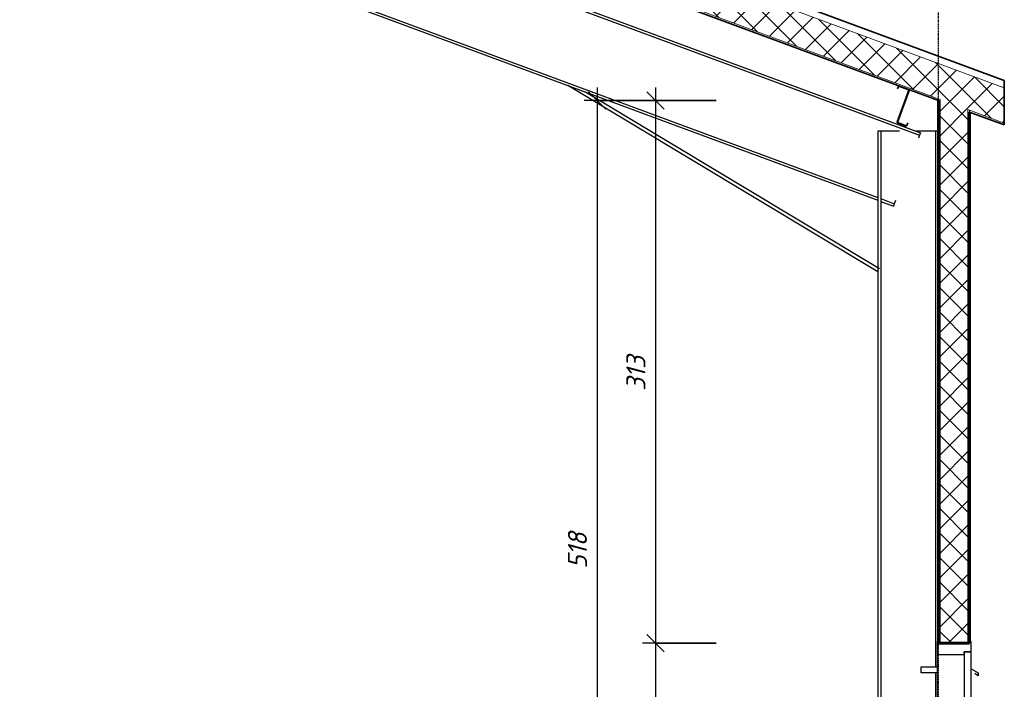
# Model space of a CAD drawing. Header units: millimetres. Extents: x -22097 to 12936, y -2051 to 11384.
# Tile 10 of 12: x 4189 to 9865, y 1785 to 5642. Entities that reach past the tile are written whole.
import ezdxf

# ---------------------------------------------------------------- set-up
doc = ezdxf.new("R2010")
doc.units = ezdxf.units.MM
doc.linetypes.add('Linia osi', pattern=[14, 6, -3, 2, -3])
for name, color, linetype, lineweight in [('A-ANNO-DIMS', 211, 'Continuous', 20), ('A-ANNO-DIMS-50', 211, 'Continuous', 20), ('A-DETL', 90, 'Continuous', 25), ('A-DOOR', 31, 'Continuous', 25), ('A-DOOR-FRAM', 31, 'Continuous', 25), ('A-GLAZ', 151, 'Continuous', 25), ('A-GLAZ-SILL', 1, 'Continuous', 25), ('A-ROOF', 132, 'Continuous', 25), ('A-ROOF-PATT', 132, 'Continuous', 35), ('A-WALL', 113, 'Continuous', 25), ('A-WALL-PATT', 111, 'Continuous', 60), ('S-BEAM', 12, 'Continuous', 25), ('S-COLS', 52, 'Continuous', 25), ('S-GRID', 1, 'Continuous', 20)]:
    doc.layers.add(name, color=color, linetype=linetype, lineweight=lineweight)
doc.styles.add('GOST Common_I', font='GOST_Common Italic.ttf', dxfattribs={"height": 110})
doc.dimstyles.new('Zasieczka', dxfattribs={"dimscale": 304.8, "dimtxt": 110.62865, "dimasz": 0.328084, "dimexe": 0.246063, "dimexo": 0.0625, "dimgap": 0.082021, "dimtad": 1, "dimdec": 0, "dimlfac": 0.1, "dimzin": 0, "dimdsep": 46, "dimtxsty": 'GOST Common_I', "dimblk1": 'OBLIQUE', "dimblk2": 'OBLIQUE', "dimsah": 1, "dimcen": 0.09, "dimdle": 0.246063, "dimadec": 1, "dimazin": 0, "dimtfac": 1, "dimtdec": 4, "dimtix": 1, "dimtmove": 0, "dimatfit": 3, "dimfxl": 1.148294, "dimfxlon": 1, "dimtvp": 1, "dimtfill": 1, "dimtolj": 1, "dimtzin": 0, "dimlwd": 25, "dimlwe": 25, "dimarcsym": 2})
pattern_1 = [(45, (-3742.76, 5171.7), (-70.7107, 70.7107), []), (135, (-3742.76, 5171.7), (-70.7107, -70.7107), [])]

# ---------------------------------------------------------------- blocks, each defined once
blk = doc.blocks.new('Pojedyńcze- pełne - 90x200-1856344-B')
at = {"layer": 'A-DOOR'}
for p, q in [((9672.8, 2000), (9632.8, 2000)), ((9632.8, 2000), (9632.8, 0)), ((9672.8, 0), (9672.8, 2000)), ((9632.8, 0), (9672.8, 0))]:
    blk.add_line(p, q, dxfattribs=at)
at = {"layer": 'A-DOOR-FRAM'}
for p, q in [((9484.8, 2060), (9476.8, 2060)), ((9476.8, 2060), (9476.8, 1985)), ((9484.8, 2050), (9484.8, 2060)), ((9664.8, 2050), (9484.8, 2050)), ((9672.8, 2060), (9664.8, 2060)), ((9664.8, 2060), (9664.8, 2050)), ((9672.8, 2000), (9672.8, 2060)), ((9632.8, 1985), (9632.8, 2000)), ((9632.8, 2000), (9672.8, 2000)), ((9476.8, 1985), (9632.8, 1985))]:
    blk.add_line(p, q, dxfattribs=at)
at = {"layer": 'A-DOOR-FRAM', "lineweight": 20}
blk.add_line((9476.8, 0), (9476.8, 1985), dxfattribs=at)
blk = doc.blocks.new('1-2 - 240x150-V1-B')
at = {"layer": 'A-GLAZ'}
for p, q in [((9672.8, 1902.9), (9714.8, 1880)), ((9714.8, 1862), (9694.3, 1876.3)), ((9714.8, 1880), (9714.8, 1862))]:
    blk.add_line(p, q, dxfattribs=at)
at = {"layer": 'A-GLAZ-SILL'}
for p, q in [((9384.8, 1915), (9476.8, 1915)), ((9384.8, 1880), (9384.8, 1915)), ((9476.8, 1880), (9384.8, 1880))]:
    blk.add_line(p, q, dxfattribs=at)
blk = doc.blocks.new('Cienkościenne - Zetowniki - 202 Z 14-1947483-B')
at = {"layer": 'S-BEAM', "lineweight": 20}
h = blk.add_hatch(dxfattribs=at)
h.set_pattern_fill('FP_5', color=256, style=0, pattern_type=2)
h.set_pattern_definition([(45, (-3742.76, 5171.7), (-125.7236, 125.7236), []), (45, (-3742.76, 5362.2), (-125.7236, 125.7236), [])])
h.paths.add_polyline_path([(9299, 5030), (9302, 5030.6), (9303.4, 5032), (9309.5, 5048.5), (9307.9, 5048.4), (9301.6, 5032), (9301, 5031.3), (9299.5, 5031.3), (9249.1, 5050.2), (9248.5, 5050.8), (9248.4, 5052.3), (9316.1, 5235.9), (9316, 5238), (9314.1, 5239.8), (9257.7, 5260.4), (9255.2, 5259.8), (9253.7, 5257.9), (9248.4, 5243.8), (9249.8, 5243.3), (9255.6, 5258.4), (9256.2, 5259.1), (9257.7, 5259.1), (9314.1, 5238), (9314.8, 5237.4), (9314.8, 5235.9), (9247.1, 5052.3), (9247.2, 5050.2), (9249.1, 5048.4), (9295.4, 5031.3)], flags=0)
at = {"layer": 'S-BEAM', "lineweight": 35}
for p, q in [((9314.8, 5235.9), (9247.1, 5052.8)), ((9253.9, 5258.4), (9248.4, 5243.8)), ((9248.4, 5243.8), (9249.8, 5243.3)), ((9248.4, 5052.3), (9316.1, 5235.4)), ((9249.8, 5243.3), (9255.2, 5257.9)), ((9257.7, 5259.1), (9313.6, 5238.4)), ((9314.1, 5239.8), (9258.2, 5260.4)), ((9249.1, 5048.4), (9299, 5030)), ((9299.5, 5031.3), (9249.6, 5049.7)), ((9308.1, 5049), (9302, 5032.5)), ((9303.4, 5032), (9309.5, 5048.5)), ((9309.5, 5048.5), (9308.1, 5049))]:
    blk.add_line(p, q, dxfattribs=at)
for centre, radius, start, end in [((9257, 5257.2), 3.4, 69.6955, 159.6955), ((9257, 5257.2), 2, 69.6955, 159.6955), ((9312.9, 5236.6), 2, 339.6955, 69.6955), ((9312.9, 5236.6), 3.4, 339.6955, 69.6955), ((9250.3, 5051.6), 3.4, 159.6955, 249.6955), ((9250.3, 5051.6), 2, 159.6955, 249.6955), ((9300.2, 5033.2), 3.4, 249.6955, 339.6955), ((9300.2, 5033.2), 2, 249.6955, 339.6955)]:
    blk.add_arc(centre, radius, start, end, dxfattribs=at)
blk = doc.blocks.new('DIMBLOCK1-B')
at = {"layer": 'A-ANNO-DIMS-50', "lineweight": 35}
for p, q in [((7854.5, 5176.6), (7804.5, 5226.6)), ((7854.5, 5176.6), (7904.5, 5126.6)), ((7854.5, 2050), (7804.5, 2100)), ((7854.5, 2050), (7904.5, 2000))]:
    blk.add_line(p, q, dxfattribs=at)
at = {"layer": 'A-ANNO-DIMS-50', "lineweight": 25}
for p, q in [((7854.5, 5251.6), (7854.5, 2050)), ((8204.5, 5176.6), (7779.5, 5176.6)), ((7854.5, 5176.6), (8204.5, 5176.6)), ((8204.5, 2050), (7779.5, 2050)), ((7854.5, 2050), (8204.5, 2050))]:
    blk.add_line(p, q, dxfattribs=at)
at = {"layer": 'A-ANNO-DIMS-50', "color": 0, "lineweight": 25, "insert": (7685.8, 3504.5), "char_height": 110, "width": 261.009, "attachment_point": 1, "rotation": 90, "line_spacing_factor": 1.022761, "style": 'GOST Common_I', "bg_fill": 3, "box_fill_scale": 1.25, "bg_fill_color": 256, "bg_fill_true_color": 13158600, "bg_fill_transparency": 0}
blk.add_mtext('313', dxfattribs=at)
blk = doc.blocks.new('_Oblique')
at = {"color": 0, "linetype": 'ByBlock', "lineweight": -2}
blk.add_line((-0.5, -0.5), (0.5, 0.5), dxfattribs=at)
blk = doc.blocks.new('DIMBLOCK2-B')
at = {"layer": 'A-ANNO-DIMS-50', "lineweight": 25}
for p, q in [((8204.5, 2050), (7779.5, 2050)), ((7854.5, 2050), (7854.5, -75)), ((7854.5, 2050), (8204.5, 2050)), ((8204.5, 0), (7779.5, 0)), ((7854.5, 0), (8204.5, 0))]:
    blk.add_line(p, q, dxfattribs=at)
at = {"layer": 'A-ANNO-DIMS-50', "lineweight": 35}
for p, q in [((7854.5, 2050), (7804.5, 2100)), ((7854.5, 2050), (7904.5, 2000)), ((7854.5, 0), (7804.5, 50)), ((7854.5, 0), (7904.5, -50))]:
    blk.add_line(p, q, dxfattribs=at)
at = {"layer": 'A-ANNO-DIMS-50', "color": 0, "lineweight": 25, "insert": (7685.8, 904.1), "char_height": 110, "width": 290.26, "attachment_point": 1, "rotation": 90, "line_spacing_factor": 1.022761, "style": 'GOST Common_I', "bg_fill": 3, "box_fill_scale": 1.25, "bg_fill_color": 256, "bg_fill_true_color": 13158600, "bg_fill_transparency": 0}
blk.add_mtext('205', dxfattribs=at)
blk = doc.blocks.new('DIMBLOCK15-B')
at = {"layer": 'A-ANNO-DIMS-50', "lineweight": 35}
for p, q in [((7517.6, 5176.6), (7467.6, 5226.6)), ((7517.6, 5176.6), (7567.6, 5126.6)), ((7517.6, 0), (7467.6, 50)), ((7517.6, 0), (7567.6, -50))]:
    blk.add_line(p, q, dxfattribs=at)
at = {"layer": 'A-ANNO-DIMS-50', "lineweight": 25}
for p, q in [((7517.6, 5251.6), (7517.6, -75)), ((7867.6, 5176.6), (7442.6, 5176.6)), ((7517.6, 5176.6), (7867.6, 5176.6)), ((7867.6, 0), (7442.6, 0)), ((7517.6, 0), (7867.6, 0))]:
    blk.add_line(p, q, dxfattribs=at)
at = {"layer": 'A-ANNO-DIMS-50', "color": 0, "lineweight": 25, "insert": (7348.9, 2479.5), "char_height": 110, "width": 261.009, "attachment_point": 1, "rotation": 90, "line_spacing_factor": 1.022761, "style": 'GOST Common_I', "bg_fill": 3, "box_fill_scale": 1.25, "bg_fill_color": 256, "bg_fill_true_color": 13158600, "bg_fill_transparency": 0}
blk.add_mtext('518', dxfattribs=at)

msp = doc.modelspace()

# ---------------------------------------------------------------- hatches: boundary and pattern name
at = {"layer": 'A-ROOF-PATT', "lineweight": 20}
h = msp.add_hatch(dxfattribs=at)
h.set_pattern_fill('FP_1', color=256, style=0, pattern_type=2)
h.set_pattern_definition(pattern_1)
h.paths.add_polyline_path([(9864.8, 5046.7), (9864.8, 5249.3), (-4085.2, 10410.8), (-18035.2, 5249.3), (-18035.2, 5046.7), (-4085.2, 10208.2), (9683.6, 5113.7)], flags=0)
at = {"layer": 'A-WALL-PATT', "lineweight": 20}
h = msp.add_hatch(dxfattribs=at)
h.set_pattern_fill('FP_1', color=256, style=0, pattern_type=2)
h.set_pattern_definition(pattern_1)
h.paths.add_polyline_path([(9574.3, 2050), (9654.8, 2050), (9654.8, 5124.4), (9494.8, 5183.6), (9494.8, 2050)], flags=0)

# ---------------------------------------------------------------- linework, layer by layer
at = {"layer": 'A-DETL'}
for p, q in [((9134.8, 4190.2), (7349.5, 5262.9)), ((9145.1, 4207.4), (7450.5, 5225.5))]:
    msp.add_line(p, q, dxfattribs=at)
at = {"layer": 'A-ROOF', "lineweight": 35}
for p, q in [((9864.8, 5291.9), (-4085.2, 10453.4)), ((-4085.2, 10197.5), (9484.8, 5176.6)), ((9864.8, 5036), (9864.8, 5291.9)), ((9664.8, 5110), (9864.8, 5036))]:
    msp.add_line(p, q, dxfattribs=at)
at = {"layer": 'A-ROOF', "lineweight": 20}
for p, q in [((-4085.2, 10410.8), (9864.8, 5249.3)), ((-4085.2, 10208.2), (9494.8, 5183.6)), ((9654.8, 5124.4), (9864.8, 5046.7))]:
    msp.add_line(p, q, dxfattribs=at)
at = {"layer": 'A-WALL', "lineweight": 20}
for p, q in [((9484.8, 5187.3), (9484.8, 5176.6)), ((9494.8, 5183.6), (9494.8, 2050)), ((9654.8, 5124.4), (9654.8, 2050)), ((9664.8, 5120.7), (9664.8, 5110))]:
    msp.add_line(p, q, dxfattribs=at)
at = {"layer": 'A-WALL', "lineweight": 60}
for p, q in [((9484.8, 5176.6), (9484.8, 2050)), ((9664.8, 2050), (9664.8, 5110)), ((9484.8, 2050), (9664.8, 2050))]:
    msp.add_line(p, q, dxfattribs=at)
at = {"layer": 'S-BEAM'}
for p, q in [((-4085.2, 9973.6), (9381.5, 4990.9)), ((-4085.2, 9958), (9376.4, 4977.2)), ((-4085.2, 9509.3), (9134.8, 4617.9)), ((-4085.2, 9493.8), (9134.8, 4602.4)), ((9376.4, 4977.2), (9370, 4959.7)), ((9381.5, 4990.9), (9376.4, 4977.2)), ((9152.3, 4611.5), (9230.4, 4582.6)), ((9236.9, 4600.1), (9230.4, 4582.6)), ((9152.3, 4595.9), (9225.4, 4568.9)), ((9230.4, 4582.6), (9225.4, 4568.9))]:
    msp.add_line(p, q, dxfattribs=at)
at = {"layer": 'S-COLS'}
for p, q in [((9134.8, 5000), (9134.8, 0)), ((9152.3, 5000), (9134.8, 5000)), ((9152.3, 5000), (9152.3, 0)), ((9179.3, 5000), (9152.3, 5000)), ((9261, 5000), (9179.3, 5000)), ((9440.3, 5000), (9356.9, 5000)), ((9467.3, 5000), (9440.3, 5000)), ((9467.3, 5000), (9467.3, 1915)), ((9484.8, 5000), (9467.3, 5000)), ((9467.3, 1880), (9467.3, 200))]:
    msp.add_line(p, q, dxfattribs=at)
at = {"layer": 'S-GRID', "linetype": 'Linia osi', "lineweight": 25}
msp.add_line((9484.8, -1804.8), (9484.8, 10784.2), dxfattribs=at)

# ---------------------------------------------------------------- block references
at = {"layer": 'A-DOOR', "lineweight": 20}
msp.add_blockref('Pojedyńcze- pełne - 90x200-1856344-B', (0, 0), dxfattribs=at)
at = {"layer": 'A-GLAZ'}
msp.add_blockref('1-2 - 240x150-V1-B', (0, 0), dxfattribs=at)
at = {"layer": 'S-BEAM'}
msp.add_blockref('Cienkościenne - Zetowniki - 202 Z 14-1947483-B', (0, 0), dxfattribs=at)

# ---------------------------------------------------------------- next in the draw order: dimensions: what is measured, and where the dimension line sits
at = {"layer": 'A-ANNO-DIMS', "lineweight": 25}
dim = msp.add_linear_dim(base=(7854.5, 2050), p1=(8204.5, 5176.6), p2=(8204.5, 2050), angle=90, dimstyle='Zasieczka', override={"dimpost": '<>', "dimfxl": 3126.6}, dxfattribs=at)
dim.commit()
dim.dimension.update_dxf_attribs({"geometry": 'DIMBLOCK1-B', "text_midpoint": (7774.5, 3613.3)})

# ---------------------------------------------------------------- next in the draw order: dimensions: what is measured, and where the dimension line sits
dim = msp.add_linear_dim(base=(7854.5, 0), p1=(8204.5, 2050), p2=(8204.5, 0), angle=90, dimstyle='Zasieczka', override={"dimpost": '<>', "dimfxl": 2050}, dxfattribs=at)
dim.commit()
dim.dimension.update_dxf_attribs({"geometry": 'DIMBLOCK2-B', "text_midpoint": (7774.5, 1025)})

# ---------------------------------------------------------------- next in the draw order: dimensions: what is measured, and where the dimension line sits
dim = msp.add_linear_dim(base=(7517.6, 0), p1=(7867.6, 5176.6), p2=(7867.6, 0), angle=90, dimstyle='Zasieczka', override={"dimpost": '<>', "dimfxl": 5176.6}, dxfattribs=at)
dim.commit()
dim.dimension.update_dxf_attribs({"geometry": 'DIMBLOCK15-B', "text_midpoint": (7437.6, 2588.3)})

doc.saveas('drawing.dxf')
